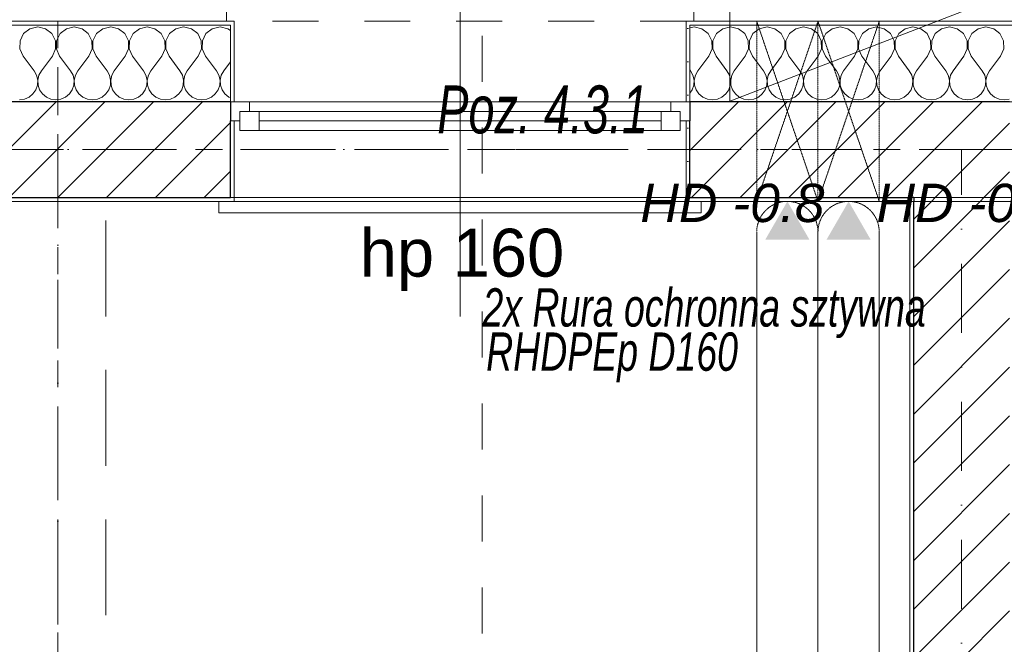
# Model space of a CAD drawing. Header units: millimetres. Extents: x -52968 to 399385, y -141133 to 110561.
# Tile 144 of 146: x 77905 to 80477, y -100333 to -98703. Entities that reach past the tile are written whole.
import ezdxf

# ---------------------------------------------------------------- set-up
doc = ezdxf.new("R2010")
doc.units = ezdxf.units.MM
for name, pattern in [('SIM-Wegliniec-21.07.2025-Parter$0$DASHED', [0.75, 0.5, -0.25]), ('SIM-Wegliniec-21.07.2025-Parter$0$Kropki i Kreski', [360, 180, -90, 0, -90]), ('SIM-Wegliniec-21.07.2025-Parter$0$Przerywana', [240, 120, -120]), ('SIM-Wegliniec-21.07.2025-Parter$0$Przerywana długa', [390, 250, -140]), ('SIM-Wegliniec-21.07.2025-Parter$0$Przerywana podwójnie', [295, 125, -50, 70, -50]), ('SIM-Wegliniec-21.07.2025-Parter$0$SIM-Wegliniec-11.03.2025-Parter$0$Przerywana podwójnie', [295, 125, -50, 70, -50])]:
    doc.linetypes.add(name, pattern=pattern)
doc.layers.add('_xref', color=250, linetype='Continuous')
for name, color, linetype, lineweight in [('SIM-Wegliniec-21.07.2025-Parter$0$A-Przekroje_Nr_pióra__5', 250, 'Continuous', 0), ('SIM-Wegliniec-21.07.2025-Parter$0$Nowe_--EL_przebicia_Nr_pióra__1', 250, 'Continuous', 0), ('SIM-Wegliniec-21.07.2025-Parter$0$Nowe_--EL_przebicia_Nr_pióra__60', 250, 'Continuous', 0), ('SIM-Wegliniec-21.07.2025-Parter$0$Nowe_A-Belki-Wieniec_Nr_pióra__69', 250, 'Continuous', 0), ('SIM-Wegliniec-21.07.2025-Parter$0$Nowe_A-Belki-Wieniec_Nr_pióra__90', 250, 'Continuous', 0), ('SIM-Wegliniec-21.07.2025-Parter$0$Nowe_A-Dach Wejście_Nr_pióra__89', 250, 'Continuous', 0), ('SIM-Wegliniec-21.07.2025-Parter$0$Nowe_A-Konstrukcja Opis_Nr_pióra__58', 250, 'Continuous', 0), ('SIM-Wegliniec-21.07.2025-Parter$0$Nowe_A-Osi_Nr_pióra__20', 250, 'Continuous', 0), ('SIM-Wegliniec-21.07.2025-Parter$0$Nowe_A-Posadzki_Nr_pióra__89', 250, 'Continuous', 0), ('SIM-Wegliniec-21.07.2025-Parter$0$Nowe_A-Płyta-Grunt_Nr_pióra__89', 250, 'Continuous', 0), ('SIM-Wegliniec-21.07.2025-Parter$0$Nowe_A-Strefy-Parter_Nr_pióra__94', 250, 'Continuous', 0), ('SIM-Wegliniec-21.07.2025-Parter$0$Nowe_A-Strop-Wejście_Nr_pióra__89', 250, 'Continuous', 0), ('SIM-Wegliniec-21.07.2025-Parter$0$Nowe_A-Ściany-Wewnętrzne', 250, 'Continuous', 0), ('SIM-Wegliniec-21.07.2025-Parter$0$Nowe_A-Ściany-Wewnętrzne_Nr_pióra__27', 250, 'Continuous', 0), ('SIM-Wegliniec-21.07.2025-Parter$0$Nowe_A-Ściany-Wewnętrzne_Nr_pióra__47', 250, 'Continuous', 0), ('SIM-Wegliniec-21.07.2025-Parter$0$Nowe_A-Ściany-Zewnętrzne', 250, 'Continuous', 0), ('SIM-Wegliniec-21.07.2025-Parter$0$Nowe_A-Ściany-Zewnętrzne_Nr_pióra__174', 250, 'Continuous', 0), ('SIM-Wegliniec-21.07.2025-Parter$0$Nowe_A-Ściany-Zewnętrzne_Nr_pióra__27', 250, 'Continuous', 0), ('SIM-Wegliniec-21.07.2025-Parter$0$Nowe_A-Ściany-Zewnętrzne_Nr_pióra__47', 250, 'Continuous', 0), ('SIM-Wegliniec-21.07.2025-Parter$0$Nowe_A-Ściany-Zewnętrzne_Nr_pióra__67', 250, 'Continuous', 0), ('SIM-Wegliniec-21.07.2025-Parter$0$Nowe_Okna Archicada_Nr_pióra__23', 250, 'Continuous', 0), ('SIM-Wegliniec-21.07.2025-Parter$0$Nowe_Okna Archicada_Nr_pióra__27', 250, 'Continuous', 0), ('SIM-Wegliniec-21.07.2025-Parter$0$Nowe_Okna Archicada_Nr_pióra__3', 250, 'Continuous', 0), ('SIM-Wegliniec-21.07.2025-Parter$0$Nowe_Okna Archicada_Nr_pióra__47', 250, 'Continuous', 0), ('SIM-Wegliniec-21.07.2025-Parter$0$Nowe_SIM-Wegliniec-11.03.2025-Parter$0$Nowe_A-Osi_Nr_pióra__20_Nr_pióra__1', 250, 'Continuous', 0), ('SIM-Wegliniec-21.07.2025-Parter$0$Nowe_Znaczniki okien Archicada_Nr_pióra__45', 250, 'Continuous', 0), ('SIM-Wegliniec-21.07.2025-Parter$0$Nowe_Znaczniki okien Archicada_Nr_pióra__7', 250, 'Continuous', 0)]:
    doc.layers.add(name, color=color, linetype=linetype, lineweight=lineweight)
doc.styles.add('SIM-Wegliniec-21.07.2025-Parter$0$STYL_AUTOMATYCZNY_1', font='arial.ttf')
doc.styles.add('SIM-Wegliniec-21.07.2025-Parter$0$STYL_AUTOMATYCZNY_3', font='arial.ttf')
doc.styles.add('SIM-Wegliniec-21.07.2025-Parter$0$STYL_AUTOMATYCZNY_6', font='arial.ttf', dxfattribs={"width": 0.7})
pattern_1 = [(45, (0, 0), (-63.63961, 63.63961), [])]
pattern_2 = [(0, (0, 0), (0, 86.60254), [0, -50]), (0, (25, 43.3), (0, 86.60254), [0, -50])]

# ---------------------------------------------------------------- blocks, each defined once
blk = doc.blocks.new('SIM-Wegliniec-21.07.2025-Parter')
at = {"layer": 'SIM-Wegliniec-21.07.2025-Parter$0$Nowe_--EL_przebicia_Nr_pióra__1', "linetype": 'Continuous', "lineweight": 13}
for points in [[(79852.4, -99277.4), (79910.1, -99177.6), (79967.7, -99277.4)], [(80127.7, -99277.4), (80070.1, -99177.6), (80012.4, -99277.4)]]:
    blk.add_hatch(color=256, dxfattribs=at).paths.add_polyline_path(points)
at = {"layer": 'SIM-Wegliniec-21.07.2025-Parter$0$Nowe_A-Ściany-Wewnętrzne', "linetype": 'Continuous', "lineweight": 0, "true_color": 0x000000}
h = blk.add_hatch(dxfattribs=at)
h.set_pattern_fill('Tynk', color=18, style=0, pattern_type=2)
h.set_pattern_definition(pattern_2)
h.paths.add_polyline_path([(80230.1, -99177.6), (80240.1, -99177.6), (80240.1, -99167.6), (80230.1, -99167.6)])
h = blk.add_hatch(dxfattribs=at)
h.set_pattern_fill('Tynk', color=18, style=0, pattern_type=2)
h.set_pattern_definition(pattern_2)
h.paths.add_polyline_path([(80240.1, -103447.6), (80240.1, -99177.6), (80230.1, -99177.6), (80230.1, -103447.6)])
at = {"layer": 'SIM-Wegliniec-21.07.2025-Parter$0$Nowe_A-Ściany-Wewnętrzne', "linetype": 'Continuous', "lineweight": 0}
h = blk.add_hatch(dxfattribs=at)
h.set_pattern_fill('Bloczki_ceramiczne', color=256, style=0, pattern_type=2)
h.set_pattern_definition(pattern_1)
h.paths.add_polyline_path([(80240.1, -99177.6), (80490.1, -99177.6), (80490.1, -99167.6), (80240.1, -99167.6)])
h = blk.add_hatch(dxfattribs=at)
h.set_pattern_fill('Bloczki_ceramiczne', color=256, style=0, pattern_type=2)
h.set_pattern_definition(pattern_1)
h.paths.add_polyline_path([(80490.1, -103457.6), (80490.1, -99177.6), (80240.1, -99177.6), (80240.1, -103457.6)])
at = {"layer": 'SIM-Wegliniec-21.07.2025-Parter$0$Nowe_A-Ściany-Zewnętrzne', "linetype": 'Continuous', "lineweight": 0, "true_color": 0x000000}
h = blk.add_hatch(dxfattribs=at)
h.set_pattern_fill('Tynk', color=18, style=0, pattern_type=2)
h.set_pattern_definition(pattern_2)
h.paths.add_polyline_path([(77405.1, -98707.6), (77405.1, -98717.6), (78455.4, -98717.6), (78455.4, -98707.6)])
h = blk.add_hatch(dxfattribs=at)
h.set_pattern_fill('Tynk', color=18, style=0, pattern_type=2)
h.set_pattern_definition(pattern_2)
h.paths.add_polyline_path([(78465.4, -98707.6), (78455.4, -98707.6), (78455.4, -98717.6), (78455.4, -98917.6), (78465.4, -98917.6)])
at = {"layer": 'SIM-Wegliniec-21.07.2025-Parter$0$Nowe_A-Ściany-Zewnętrzne', "linetype": 'Continuous', "lineweight": 0}
h = blk.add_hatch(dxfattribs=at)
h.set_pattern_fill('Tynk', color=256, style=0, pattern_type=2)
h.set_pattern_definition(pattern_2)
h.paths.add_polyline_path([(79655.4, -98707.6), (79645.4, -98707.6), (79645.4, -98917.6), (79655.4, -98917.6), (79655.4, -98717.6)])
at = {"layer": 'SIM-Wegliniec-21.07.2025-Parter$0$Nowe_A-Ściany-Zewnętrzne', "linetype": 'Continuous', "lineweight": 0, "true_color": 0x000000}
h = blk.add_hatch(dxfattribs=at)
h.set_pattern_fill('Tynk', color=18, style=0, pattern_type=2)
h.set_pattern_definition(pattern_2)
h.paths.add_polyline_path([(82025.1, -98707.6), (79655.4, -98707.6), (79655.4, -98717.6), (82025.1, -98717.6)])
at = {"layer": 'SIM-Wegliniec-21.07.2025-Parter$0$Nowe_A-Ściany-Zewnętrzne', "linetype": 'Continuous', "lineweight": 0}
h = blk.add_hatch(dxfattribs=at)
h.set_pattern_fill('Bloczki_ceramiczne', color=256, style=0, pattern_type=2)
h.set_pattern_definition(pattern_1)
h.paths.add_polyline_path([(77405.1, -98967.6), (77405.1, -99167.6), (78455.4, -99167.6), (78455.4, -98967.6), (78455.4, -98917.6), (77405.1, -98917.6)])
h = blk.add_hatch(dxfattribs=at)
h.set_pattern_fill('Bloczki_ceramiczne', color=256, style=0, pattern_type=2)
h.set_pattern_definition(pattern_1)
h.paths.add_polyline_path([(79655.4, -98917.6), (79655.4, -98967.6), (79655.4, -99167.6), (80240.1, -99167.6), (80240.1, -98917.6)])
h = blk.add_hatch(dxfattribs=at)
h.set_pattern_fill('Bloczki_ceramiczne', color=256, style=0, pattern_type=2)
h.set_pattern_definition(pattern_1)
h.paths.add_polyline_path([(80240.1, -99167.6), (80490.1, -99167.6), (80490.1, -98917.6), (80240.1, -98917.6)])
at = {"layer": 'SIM-Wegliniec-21.07.2025-Parter$0$Nowe_A-Ściany-Zewnętrzne', "linetype": 'Continuous', "lineweight": 0, "true_color": 0x000000}
h = blk.add_hatch(dxfattribs=at)
h.set_pattern_fill('Tynk', color=18, style=0, pattern_type=2)
h.set_pattern_definition(pattern_2)
h.paths.add_polyline_path([(78455.4, -99177.6), (78465.4, -99177.6), (78465.4, -98967.6), (78455.4, -98967.6), (78455.4, -99167.6)])
at = {"layer": 'SIM-Wegliniec-21.07.2025-Parter$0$Nowe_A-Ściany-Zewnętrzne', "linetype": 'Continuous', "lineweight": 0}
h = blk.add_hatch(dxfattribs=at)
h.set_pattern_fill('Tynk', color=256, style=0, pattern_type=2)
h.set_pattern_definition(pattern_2)
h.paths.add_polyline_path([(79645.4, -99177.6), (79655.4, -99177.6), (79655.4, -99167.6), (79655.4, -98967.6), (79645.4, -98967.6)])
at = {"layer": 'SIM-Wegliniec-21.07.2025-Parter$0$Nowe_A-Ściany-Zewnętrzne', "linetype": 'Continuous', "lineweight": 0, "true_color": 0x000000}
h = blk.add_hatch(dxfattribs=at)
h.set_pattern_fill('Tynk', color=18, style=0, pattern_type=2)
h.set_pattern_definition(pattern_2)
h.paths.add_polyline_path([(78455.4, -99167.6), (77405.1, -99167.6), (77405.1, -99177.6), (78455.4, -99177.6)])
h = blk.add_hatch(dxfattribs=at)
h.set_pattern_fill('Tynk', color=18, style=0, pattern_type=2)
h.set_pattern_definition(pattern_2)
h.paths.add_polyline_path([(80230.1, -99167.6), (79655.4, -99167.6), (79655.4, -99177.6), (80230.1, -99177.6)])
at = {"layer": 'SIM-Wegliniec-21.07.2025-Parter$0$A-Przekroje_Nr_pióra__5', "linetype": 'SIM-Wegliniec-21.07.2025-Parter$0$Przerywana', "lineweight": 13}
blk.add_line((79112.8, -97065.2), (79112.8, -119875.2), dxfattribs=at)
at = {"layer": 'SIM-Wegliniec-21.07.2025-Parter$0$Nowe_--EL_przebicia_Nr_pióra__60', "linetype": 'SIM-Wegliniec-21.07.2025-Parter$0$DASHED', "lineweight": 13}
for points in [[(79830.1, -98707.6), (79990.1, -99177.6)], [(79830.1, -99177.6), (79990.1, -98707.6)], [(79990.1, -98707.6), (80150.1, -99177.6)], [(79990.1, -99177.6), (80150.1, -98707.6)]]:
    blk.add_lwpolyline(points, dxfattribs=at)
for points in [[(79990.1, -98707.6), (79830.1, -98707.6), (79830.1, -99177.6), (79990.1, -99177.6)], [(80150.1, -98707.6), (79990.1, -98707.6), (79990.1, -99177.6), (80150.1, -99177.6)]]:
    blk.add_lwpolyline(points, close=True, dxfattribs=at)
at = {"layer": 'SIM-Wegliniec-21.07.2025-Parter$0$Nowe_--EL_przebicia_Nr_pióra__60', "linetype": 'Continuous', "lineweight": 13, "flags": 128}
for points in [[(79830.1, -99257.6), (79830.1, -100096.6), (79830.1, -105387.5)], [(79990.1, -99257.6), (79990.1, -100096.6), (79990.1, -105387.5)], [(79990.1, -99257.6), (79990.1, -100096.6), (79990.1, -105387.5)], [(80150.1, -99257.6), (80150.1, -100096.6), (80150.1, -105387.5)]]:
    blk.add_lwpolyline(points, dxfattribs=at)
at = {"layer": 'SIM-Wegliniec-21.07.2025-Parter$0$Nowe_--EL_przebicia_Nr_pióra__60', "linetype": 'SIM-Wegliniec-21.07.2025-Parter$0$DASHED', "lineweight": 13}
for centre in [(79910.1, -99257.6), (80070.1, -99257.6)]:
    blk.add_arc(centre, 80, 0, 180, dxfattribs=at)
at = {"layer": 'SIM-Wegliniec-21.07.2025-Parter$0$Nowe_A-Belki-Wieniec_Nr_pióra__69', "linetype": 'SIM-Wegliniec-21.07.2025-Parter$0$Kropki i Kreski', "lineweight": 13}
for p, q in [((90905.1, -99042.6), (65105.1, -99042.6)), ((78005.1, -102082.6), (78005.1, -99042.6)), ((80365.1, -107442.6), (80365.1, -99042.6))]:
    blk.add_line(p, q, dxfattribs=at)
at = {"layer": 'SIM-Wegliniec-21.07.2025-Parter$0$Nowe_A-Belki-Wieniec_Nr_pióra__90', "linetype": 'SIM-Wegliniec-21.07.2025-Parter$0$Przerywana długa', "lineweight": 13}
for p, q in [((91030.1, -98917.6), (64980.1, -98917.6)), ((80240.1, -99167.6), (78130.1, -99167.6)), ((78130.1, -102207.6), (78130.1, -99167.6)), ((80240.1, -107317.6), (80240.1, -99167.6))]:
    blk.add_line(p, q, dxfattribs=at)
at = {"layer": 'SIM-Wegliniec-21.07.2025-Parter$0$Nowe_A-Dach Wejście_Nr_pióra__89', "linetype": 'Continuous', "lineweight": 13, "flags": 128}
blk.add_lwpolyline([(84190.1, -98407.6), (83820.1, -98407.6), (83820.1, -98917.6), (79760.1, -98917.6), (79760.1, -97207.5), (84190.1, -97207.4)], close=True, dxfattribs=at)
at = {"layer": 'SIM-Wegliniec-21.07.2025-Parter$0$Nowe_A-Konstrukcja Opis_Nr_pióra__58', "linetype": 'Continuous', "lineweight": 13}
blk.add_lwpolyline([(79755.5, -98917.6), (84190.1, -97207.4)], dxfattribs=at)
at = {"layer": 'SIM-Wegliniec-21.07.2025-Parter$0$Nowe_A-Osi_Nr_pióra__20', "linetype": 'SIM-Wegliniec-21.07.2025-Parter$0$Przerywana podwójnie', "lineweight": 13}
for p, q in [((78005.1, -95582.5), (78005.1, -117792.3)), ((63144.7, -99042.6), (90961.9, -99042.6))]:
    blk.add_line(p, q, dxfattribs=at)
at = {"layer": 'SIM-Wegliniec-21.07.2025-Parter$0$Nowe_A-Posadzki_Nr_pióra__89', "linetype": 'Continuous', "lineweight": 13, "flags": 128}
blk.add_lwpolyline([(72130.1, -107317.6), (83880.1, -107317.6), (83880.1, -99177.6), (72130.1, -99177.6)], close=True, dxfattribs=at)
at = {"layer": 'SIM-Wegliniec-21.07.2025-Parter$0$Nowe_A-Płyta-Grunt_Nr_pióra__89', "linetype": 'Continuous', "lineweight": 13, "flags": 128}
blk.add_lwpolyline([(65230.1, -116917.6), (90780.1, -116917.6), (90780.1, -99167.6), (65230.1, -99167.6)], close=True, dxfattribs=at)
at = {"layer": 'SIM-Wegliniec-21.07.2025-Parter$0$Nowe_A-Strefy-Parter_Nr_pióra__94', "linetype": 'Continuous', "lineweight": 13, "flags": 128}
blk.add_lwpolyline([(75390.1, -99177.6), (75390.1, -101947.6), (78140.1, -101947.6), (78140.1, -103447.6), (80230.1, -103447.6), (80230.1, -99177.6)], close=True, dxfattribs=at)
at = {"layer": 'SIM-Wegliniec-21.07.2025-Parter$0$Nowe_A-Strop-Wejście_Nr_pióra__89', "linetype": 'Continuous', "lineweight": 13, "flags": 128}
blk.add_lwpolyline([(71820.1, -97207.6), (71820.1, -98407.6), (72130.1, -98407.6), (72130.1, -98917.6), (74230.1, -98917.6), (81725.5, -98917.6), (83880.1, -98917.4), (83880.1, -98407.6), (84190.1, -98407.6), (84190.1, -97287.1), (83477.1, -97287.4), (74230.1, -97287.6), (74230.1, -95807.6), (72530.1, -95807.6), (72530.1, -97207.6)], close=True, dxfattribs=at)
at = {"layer": 'SIM-Wegliniec-21.07.2025-Parter$0$Nowe_A-Ściany-Wewnętrzne_Nr_pióra__27', "linetype": 'Continuous', "lineweight": 25}
blk.add_line((80240.1, -103447.6), (80240.1, -99177.6), dxfattribs=at)
at = {"layer": 'SIM-Wegliniec-21.07.2025-Parter$0$Nowe_A-Ściany-Wewnętrzne_Nr_pióra__47', "linetype": 'Continuous', "lineweight": 15, "flags": 128}
blk.add_lwpolyline([(80230.1, -99177.6), (80230.1, -103447.6)], dxfattribs=at)
at = {"layer": 'SIM-Wegliniec-21.07.2025-Parter$0$Nowe_A-Ściany-Zewnętrzne_Nr_pióra__174', "linetype": 'Continuous', "lineweight": 5}
for p, q in [((77915.5, -98739.8), (77906.2, -98758.6)), ((77932, -98727), (77915.5, -98739.8)), ((77952.4, -98722.4), (77932, -98727)), ((77972.8, -98727), (77952.4, -98722.4)), ((77989.3, -98739.8), (77972.8, -98727)), ((77998.6, -98758.6), (77989.3, -98739.8)), ((78010.7, -98739.8), (78001.4, -98758.6)), ((78027.2, -98727), (78010.7, -98739.8)), ((78047.6, -98722.4), (78027.2, -98727)), ((78068, -98727), (78047.6, -98722.4)), ((78084.5, -98739.8), (78068, -98727)), ((78093.8, -98758.6), (78084.5, -98739.8)), ((78106, -98739.8), (78096.6, -98758.6)), ((78122.5, -98727), (78106, -98739.8)), ((78142.9, -98722.4), (78122.5, -98727)), ((78163.3, -98727), (78142.9, -98722.4)), ((78179.7, -98739.8), (78163.3, -98727)), ((78189.1, -98758.6), (78179.7, -98739.8)), ((78201.2, -98739.8), (78191.9, -98758.6)), ((78217.7, -98727), (78201.2, -98739.8)), ((78238.1, -98722.4), (78217.7, -98727)), ((78258.5, -98727), (78238.1, -98722.4)), ((78275, -98739.8), (78258.5, -98727)), ((78284.3, -98758.6), (78275, -98739.8)), ((78296.5, -98739.8), (78287.1, -98758.6)), ((78312.9, -98727), (78296.5, -98739.8)), ((78333.3, -98722.4), (78312.9, -98727)), ((78353.7, -98727), (78333.3, -98722.4)), ((78370.2, -98739.8), (78353.7, -98727)), ((78379.6, -98758.6), (78370.2, -98739.8)), ((78391.7, -98739.8), (78382.3, -98758.6)), ((78408.2, -98727), (78391.7, -98739.8)), ((78428.6, -98722.4), (78408.2, -98727)), ((78449, -98727), (78428.6, -98722.4)), ((78455.4, -98732), (78449, -98727)), ((79666.7, -98722.4), (79655.4, -98724.9)), ((79687.1, -98727), (79666.7, -98722.4)), ((79703.5, -98739.8), (79687.1, -98727)), ((79712.9, -98758.6), (79703.5, -98739.8)), ((79725, -98739.8), (79715.7, -98758.6)), ((79741.5, -98727), (79725, -98739.8)), ((79761.9, -98722.4), (79741.5, -98727)), ((79782.3, -98727), (79761.9, -98722.4)), ((79798.8, -98739.8), (79782.3, -98727)), ((79808.1, -98758.6), (79798.8, -98739.8)), ((79820.3, -98739.8), (79810.9, -98758.6)), ((79836.7, -98727), (79820.3, -98739.8)), ((79857.1, -98722.4), (79836.7, -98727)), ((79877.5, -98727), (79857.1, -98722.4)), ((79894, -98739.8), (79877.5, -98727)), ((79903.4, -98758.6), (79894, -98739.8)), ((79915.5, -98739.8), (79906.2, -98758.6)), ((79932, -98727), (79915.5, -98739.8)), ((79952.4, -98722.4), (79932, -98727)), ((79972.8, -98727), (79952.4, -98722.4)), ((79989.3, -98739.8), (79972.8, -98727)), ((79998.6, -98758.6), (79989.3, -98739.8)), ((80010.7, -98739.8), (80001.4, -98758.6)), ((80027.2, -98727), (80010.7, -98739.8)), ((80047.6, -98722.4), (80027.2, -98727)), ((80068, -98727), (80047.6, -98722.4)), ((80084.5, -98739.8), (80068, -98727)), ((80093.8, -98758.6), (80084.5, -98739.8)), ((80106, -98739.8), (80096.6, -98758.6)), ((80122.5, -98727), (80106, -98739.8)), ((80142.9, -98722.4), (80122.5, -98727)), ((80163.3, -98727), (80142.9, -98722.4)), ((80179.7, -98739.8), (80163.3, -98727)), ((80189.1, -98758.6), (80179.7, -98739.8)), ((80201.2, -98739.8), (80191.9, -98758.6)), ((80217.7, -98727), (80201.2, -98739.8)), ((80238.1, -98722.4), (80217.7, -98727)), ((80258.5, -98727), (80238.1, -98722.4)), ((80275, -98739.8), (80258.5, -98727)), ((80284.3, -98758.6), (80275, -98739.8)), ((80296.5, -98739.8), (80287.1, -98758.6)), ((80312.9, -98727), (80296.5, -98739.8)), ((80333.3, -98722.4), (80312.9, -98727)), ((80353.7, -98727), (80333.3, -98722.4)), ((80370.2, -98739.8), (80353.7, -98727)), ((80379.6, -98758.6), (80370.2, -98739.8)), ((80391.7, -98739.8), (80382.3, -98758.6)), ((80408.2, -98727), (80391.7, -98739.8)), ((80428.6, -98722.4), (80408.2, -98727)), ((80449, -98727), (80428.6, -98722.4)), ((80465.4, -98739.8), (80449, -98727)), ((80474.8, -98758.6), (80465.4, -98739.8)), ((77906.2, -98758.6), (77905.7, -98779.5)), ((77999, -98779.5), (77998.6, -98758.6)), ((78001.4, -98758.6), (78001, -98779.5)), ((78094.3, -98779.5), (78093.8, -98758.6)), ((78096.6, -98758.6), (78096.2, -98779.5)), ((78189.5, -98779.5), (78189.1, -98758.6)), ((78191.9, -98758.6), (78191.4, -98779.5)), ((78284.8, -98779.5), (78284.3, -98758.6)), ((78287.1, -98758.6), (78286.7, -98779.5)), ((78380, -98779.5), (78379.6, -98758.6)), ((78382.3, -98758.6), (78381.9, -98779.5)), ((79713.3, -98779.5), (79712.9, -98758.6)), ((79715.7, -98758.6), (79715.2, -98779.5)), ((79808.6, -98779.5), (79808.1, -98758.6)), ((79810.9, -98758.6), (79810.5, -98779.5)), ((79903.8, -98779.5), (79903.4, -98758.6)), ((79906.2, -98758.6), (79905.7, -98779.5)), ((79999, -98779.5), (79998.6, -98758.6)), ((80001.4, -98758.6), (80001, -98779.5)), ((80094.3, -98779.5), (80093.8, -98758.6)), ((80096.6, -98758.6), (80096.2, -98779.5)), ((80189.5, -98779.5), (80189.1, -98758.6)), ((80191.9, -98758.6), (80191.4, -98779.5)), ((80284.8, -98779.5), (80284.3, -98758.6)), ((80287.1, -98758.6), (80286.7, -98779.5)), ((80380, -98779.5), (80379.6, -98758.6)), ((80382.3, -98758.6), (80381.9, -98779.5)), ((80475.2, -98779.5), (80474.8, -98758.6)), ((77905.7, -98779.5), (77914.3, -98798.5)), ((77990.5, -98798.5), (77999, -98779.5)), ((78001, -98779.5), (78009.5, -98798.5)), ((78085.7, -98798.5), (78094.3, -98779.5)), ((78096.2, -98779.5), (78104.8, -98798.5)), ((78181, -98798.5), (78189.5, -98779.5)), ((78191.4, -98779.5), (78200, -98798.5)), ((78276.2, -98798.5), (78284.8, -98779.5)), ((78286.7, -98779.5), (78295.2, -98798.5)), ((78371.4, -98798.5), (78380, -98779.5)), ((78381.9, -98779.5), (78390.5, -98798.5)), ((79704.8, -98798.5), (79713.3, -98779.5)), ((79715.2, -98779.5), (79723.8, -98798.5)), ((79800, -98798.5), (79808.6, -98779.5)), ((79810.5, -98779.5), (79819, -98798.5)), ((79895.2, -98798.5), (79903.8, -98779.5)), ((79905.7, -98779.5), (79914.3, -98798.5)), ((79990.5, -98798.5), (79999, -98779.5)), ((80001, -98779.5), (80009.5, -98798.5)), ((80085.7, -98798.5), (80094.3, -98779.5)), ((80096.2, -98779.5), (80104.8, -98798.5)), ((80181, -98798.5), (80189.5, -98779.5)), ((80191.4, -98779.5), (80200, -98798.5)), ((80276.2, -98798.5), (80284.8, -98779.5)), ((80286.7, -98779.5), (80295.2, -98798.5)), ((80371.4, -98798.5), (80380, -98779.5)), ((80381.9, -98779.5), (80390.5, -98798.5)), ((80466.7, -98798.5), (80475.2, -98779.5)), ((77914.3, -98798.5), (77942.9, -98836.6)), ((77990.5, -98798.5), (77961.9, -98836.6)), ((78009.5, -98798.5), (78038.1, -98836.6)), ((78085.7, -98798.5), (78057.1, -98836.6)), ((78104.8, -98798.5), (78133.3, -98836.6)), ((78181, -98798.5), (78152.4, -98836.6)), ((78200, -98798.5), (78228.6, -98836.6)), ((78276.2, -98798.5), (78247.6, -98836.6)), ((78295.2, -98798.5), (78323.8, -98836.6)), ((78371.4, -98798.5), (78342.9, -98836.6)), ((78390.5, -98798.5), (78419, -98836.6)), ((78455.4, -98813.5), (78438.1, -98836.6)), ((79704.8, -98798.5), (79676.2, -98836.6)), ((79723.8, -98798.5), (79752.4, -98836.6)), ((79800, -98798.5), (79771.4, -98836.6)), ((79819, -98798.5), (79847.6, -98836.6)), ((79895.2, -98798.5), (79866.7, -98836.6)), ((79914.3, -98798.5), (79942.9, -98836.6)), ((79990.5, -98798.5), (79961.9, -98836.6)), ((80009.5, -98798.5), (80038.1, -98836.6)), ((80085.7, -98798.5), (80057.1, -98836.6)), ((80104.8, -98798.5), (80133.3, -98836.6)), ((80181, -98798.5), (80152.4, -98836.6)), ((80200, -98798.5), (80228.6, -98836.6)), ((80276.2, -98798.5), (80247.6, -98836.6)), ((80295.2, -98798.5), (80323.8, -98836.6)), ((80371.4, -98798.5), (80342.9, -98836.6)), ((80390.5, -98798.5), (80419, -98836.6)), ((80466.7, -98798.5), (80438.1, -98836.6)), ((77949.2, -98848.1), (77942.9, -98836.6)), ((77961.9, -98836.6), (77955.5, -98848.1)), ((78044.5, -98848.1), (78038.1, -98836.6)), ((78057.1, -98836.6), (78050.8, -98848.1)), ((78139.7, -98848.1), (78133.3, -98836.6)), ((78152.4, -98836.6), (78146, -98848.1)), ((78234.9, -98848.1), (78228.6, -98836.6)), ((78247.6, -98836.6), (78241.3, -98848.1)), ((78330.2, -98848.1), (78323.8, -98836.6)), ((78342.9, -98836.6), (78336.5, -98848.1)), ((78425.4, -98848.1), (78419, -98836.6)), ((78438.1, -98836.6), (78431.7, -98848.1)), ((79655.4, -98834.4), (79657.1, -98836.6)), ((79663.5, -98848.1), (79657.1, -98836.6)), ((79676.2, -98836.6), (79669.8, -98848.1)), ((79758.7, -98848.1), (79752.4, -98836.6)), ((79771.4, -98836.6), (79765.1, -98848.1)), ((79854, -98848.1), (79847.6, -98836.6)), ((79866.7, -98836.6), (79860.3, -98848.1)), ((79949.2, -98848.1), (79942.9, -98836.6)), ((79961.9, -98836.6), (79955.5, -98848.1)), ((80044.5, -98848.1), (80038.1, -98836.6)), ((80057.1, -98836.6), (80050.8, -98848.1)), ((80139.7, -98848.1), (80133.3, -98836.6)), ((80152.4, -98836.6), (80146, -98848.1)), ((80234.9, -98848.1), (80228.6, -98836.6)), ((80247.6, -98836.6), (80241.3, -98848.1)), ((80330.2, -98848.1), (80323.8, -98836.6)), ((80342.9, -98836.6), (80336.5, -98848.1)), ((80425.4, -98848.1), (80419, -98836.6)), ((80438.1, -98836.6), (80431.7, -98848.1)), ((77952.2, -98860.9), (77949.2, -98848.1)), ((77951.6, -98874.1), (77952.2, -98860.9)), ((77955.5, -98848.1), (77952.6, -98860.9)), ((77952.6, -98860.9), (77953.2, -98874.1)), ((78047.4, -98860.9), (78044.5, -98848.1)), ((78046.8, -98874.1), (78047.4, -98860.9)), ((78050.8, -98848.1), (78047.8, -98860.9)), ((78047.8, -98860.9), (78048.4, -98874.1)), ((78142.7, -98860.9), (78139.7, -98848.1)), ((78142, -98874.1), (78142.7, -98860.9)), ((78146, -98848.1), (78143, -98860.9)), ((78143, -98860.9), (78143.7, -98874.1)), ((78237.9, -98860.9), (78234.9, -98848.1)), ((78237.3, -98874.1), (78237.9, -98860.9)), ((78241.3, -98848.1), (78238.3, -98860.9)), ((78238.3, -98860.9), (78238.9, -98874.1)), ((78333.1, -98860.9), (78330.2, -98848.1)), ((78332.5, -98874.1), (78333.1, -98860.9)), ((78336.5, -98848.1), (78333.5, -98860.9)), ((78333.5, -98860.9), (78334.2, -98874.1)), ((78428.4, -98860.9), (78425.4, -98848.1)), ((78427.7, -98874.1), (78428.4, -98860.9)), ((78431.7, -98848.1), (78428.8, -98860.9)), ((78428.8, -98860.9), (78429.4, -98874.1)), ((79666.5, -98860.9), (79663.5, -98848.1)), ((79665.8, -98874.1), (79666.5, -98860.9)), ((79669.8, -98848.1), (79666.9, -98860.9)), ((79666.9, -98860.9), (79667.5, -98874.1)), ((79761.7, -98860.9), (79758.7, -98848.1)), ((79761.1, -98874.1), (79761.7, -98860.9)), ((79765.1, -98848.1), (79762.1, -98860.9)), ((79762.1, -98860.9), (79762.7, -98874.1)), ((79857, -98860.9), (79854, -98848.1)), ((79856.3, -98874.1), (79857, -98860.9)), ((79860.3, -98848.1), (79857.3, -98860.9)), ((79857.3, -98860.9), (79858, -98874.1)), ((79952.2, -98860.9), (79949.2, -98848.1)), ((79951.6, -98874.1), (79952.2, -98860.9)), ((79955.5, -98848.1), (79952.6, -98860.9)), ((79952.6, -98860.9), (79953.2, -98874.1)), ((80047.4, -98860.9), (80044.5, -98848.1)), ((80046.8, -98874.1), (80047.4, -98860.9)), ((80050.8, -98848.1), (80047.8, -98860.9)), ((80047.8, -98860.9), (80048.4, -98874.1)), ((80142.7, -98860.9), (80139.7, -98848.1)), ((80142, -98874.1), (80142.7, -98860.9)), ((80146, -98848.1), (80143, -98860.9)), ((80143, -98860.9), (80143.7, -98874.1)), ((80237.9, -98860.9), (80234.9, -98848.1)), ((80237.3, -98874.1), (80237.9, -98860.9)), ((80241.3, -98848.1), (80238.3, -98860.9)), ((80238.3, -98860.9), (80238.9, -98874.1)), ((80333.1, -98860.9), (80330.2, -98848.1)), ((80332.5, -98874.1), (80333.1, -98860.9)), ((80336.5, -98848.1), (80333.5, -98860.9)), ((80333.5, -98860.9), (80334.2, -98874.1)), ((80428.4, -98860.9), (80425.4, -98848.1)), ((80427.7, -98874.1), (80428.4, -98860.9)), ((80431.7, -98848.1), (80428.8, -98860.9)), ((80428.8, -98860.9), (80429.4, -98874.1)), ((77939.9, -98897.3), (77947.4, -98886.5)), ((77947.4, -98886.5), (77951.6, -98874.1)), ((77953.2, -98874.1), (77957.4, -98886.5)), ((77957.4, -98886.5), (77964.8, -98897.3)), ((78035.2, -98897.3), (78042.6, -98886.5)), ((78042.6, -98886.5), (78046.8, -98874.1)), ((78048.4, -98874.1), (78052.6, -98886.5)), ((78052.6, -98886.5), (78060.1, -98897.3)), ((78130.4, -98897.3), (78137.8, -98886.5)), ((78137.8, -98886.5), (78142, -98874.1)), ((78143.7, -98874.1), (78147.9, -98886.5)), ((78147.9, -98886.5), (78155.3, -98897.3)), ((78225.6, -98897.3), (78233.1, -98886.5)), ((78233.1, -98886.5), (78237.3, -98874.1)), ((78238.9, -98874.1), (78243.1, -98886.5)), ((78243.1, -98886.5), (78250.6, -98897.3)), ((78320.9, -98897.3), (78328.3, -98886.5)), ((78328.3, -98886.5), (78332.5, -98874.1)), ((78334.2, -98874.1), (78338.4, -98886.5)), ((78338.4, -98886.5), (78345.8, -98897.3)), ((78416.1, -98897.3), (78423.5, -98886.5)), ((78423.5, -98886.5), (78427.7, -98874.1)), ((78429.4, -98874.1), (78433.6, -98886.5)), ((78433.6, -98886.5), (78441, -98897.3)), ((79655.4, -98895.5), (79661.6, -98886.5)), ((79661.6, -98886.5), (79665.8, -98874.1)), ((79667.5, -98874.1), (79671.7, -98886.5)), ((79671.7, -98886.5), (79679.1, -98897.3)), ((79749.4, -98897.3), (79756.9, -98886.5)), ((79756.9, -98886.5), (79761.1, -98874.1)), ((79762.7, -98874.1), (79766.9, -98886.5)), ((79766.9, -98886.5), (79774.4, -98897.3)), ((79844.7, -98897.3), (79852.1, -98886.5)), ((79852.1, -98886.5), (79856.3, -98874.1)), ((79858, -98874.1), (79862.2, -98886.5)), ((79862.2, -98886.5), (79869.6, -98897.3)), ((79939.9, -98897.3), (79947.4, -98886.5)), ((79947.4, -98886.5), (79951.6, -98874.1)), ((79953.2, -98874.1), (79957.4, -98886.5)), ((79957.4, -98886.5), (79964.8, -98897.3)), ((80035.2, -98897.3), (80042.6, -98886.5)), ((80042.6, -98886.5), (80046.8, -98874.1)), ((80048.4, -98874.1), (80052.6, -98886.5)), ((80052.6, -98886.5), (80060.1, -98897.3)), ((80130.4, -98897.3), (80137.8, -98886.5)), ((80137.8, -98886.5), (80142, -98874.1)), ((80143.7, -98874.1), (80147.9, -98886.5)), ((80147.9, -98886.5), (80155.3, -98897.3)), ((80225.6, -98897.3), (80233.1, -98886.5)), ((80233.1, -98886.5), (80237.3, -98874.1)), ((80238.9, -98874.1), (80243.1, -98886.5)), ((80243.1, -98886.5), (80250.6, -98897.3)), ((80320.9, -98897.3), (80328.3, -98886.5)), ((80328.3, -98886.5), (80332.5, -98874.1)), ((80334.2, -98874.1), (80338.4, -98886.5)), ((80338.4, -98886.5), (80345.8, -98897.3)), ((80416.1, -98897.3), (80423.5, -98886.5)), ((80423.5, -98886.5), (80427.7, -98874.1)), ((80429.4, -98874.1), (80433.6, -98886.5)), ((80433.6, -98886.5), (80441, -98897.3)), ((77904.8, -98912.8), (77917.8, -98911)), ((77917.8, -98911), (77929.8, -98905.7)), ((77929.8, -98905.7), (77939.9, -98897.3)), ((77964.8, -98897.3), (77975, -98905.7)), ((77975, -98905.7), (77987, -98911)), ((77987, -98911), (78000, -98912.8)), ((78000, -98912.8), (78013, -98911)), ((78013, -98911), (78025, -98905.7)), ((78025, -98905.7), (78035.2, -98897.3)), ((78060.1, -98897.3), (78070.2, -98905.7)), ((78070.2, -98905.7), (78082.2, -98911)), ((78082.2, -98911), (78095.2, -98912.8)), ((78095.2, -98912.8), (78108.3, -98911)), ((78108.3, -98911), (78120.3, -98905.7)), ((78120.3, -98905.7), (78130.4, -98897.3)), ((78155.3, -98897.3), (78165.4, -98905.7)), ((78165.4, -98905.7), (78177.5, -98911)), ((78177.5, -98911), (78190.5, -98912.8)), ((78190.5, -98912.8), (78203.5, -98911)), ((78203.5, -98911), (78215.5, -98905.7)), ((78215.5, -98905.7), (78225.6, -98897.3)), ((78250.6, -98897.3), (78260.7, -98905.7)), ((78260.7, -98905.7), (78272.7, -98911)), ((78272.7, -98911), (78285.7, -98912.8)), ((78285.7, -98912.8), (78298.7, -98911)), ((78298.7, -98911), (78310.7, -98905.7)), ((78310.7, -98905.7), (78320.9, -98897.3)), ((78345.8, -98897.3), (78355.9, -98905.7)), ((78355.9, -98905.7), (78367.9, -98911)), ((78367.9, -98911), (78381, -98912.8)), ((78381, -98912.8), (78394, -98911)), ((78394, -98911), (78406, -98905.7)), ((78406, -98905.7), (78416.1, -98897.3)), ((78441, -98897.3), (78451.2, -98905.7)), ((78451.2, -98905.7), (78455.4, -98907.6)), ((79679.1, -98897.3), (79689.3, -98905.7)), ((79689.3, -98905.7), (79701.3, -98911)), ((79701.3, -98911), (79714.3, -98912.8)), ((79714.3, -98912.8), (79727.3, -98911)), ((79727.3, -98911), (79739.3, -98905.7)), ((79739.3, -98905.7), (79749.4, -98897.3)), ((79774.4, -98897.3), (79784.5, -98905.7)), ((79784.5, -98905.7), (79796.5, -98911)), ((79796.5, -98911), (79809.5, -98912.8)), ((79809.5, -98912.8), (79822.5, -98911)), ((79822.5, -98911), (79834.6, -98905.7)), ((79834.6, -98905.7), (79844.7, -98897.3)), ((79869.6, -98897.3), (79879.7, -98905.7)), ((79879.7, -98905.7), (79891.7, -98911)), ((79891.7, -98911), (79904.8, -98912.8)), ((79904.8, -98912.8), (79917.8, -98911)), ((79917.8, -98911), (79929.8, -98905.7)), ((79929.8, -98905.7), (79939.9, -98897.3)), ((79964.8, -98897.3), (79975, -98905.7)), ((79975, -98905.7), (79987, -98911)), ((79987, -98911), (80000, -98912.8)), ((80000, -98912.8), (80013, -98911)), ((80013, -98911), (80025, -98905.7)), ((80025, -98905.7), (80035.2, -98897.3)), ((80060.1, -98897.3), (80070.2, -98905.7)), ((80070.2, -98905.7), (80082.2, -98911)), ((80082.2, -98911), (80095.2, -98912.8)), ((80095.2, -98912.8), (80108.3, -98911)), ((80108.3, -98911), (80120.3, -98905.7)), ((80120.3, -98905.7), (80130.4, -98897.3)), ((80155.3, -98897.3), (80165.4, -98905.7)), ((80165.4, -98905.7), (80177.5, -98911)), ((80177.5, -98911), (80190.5, -98912.8)), ((80190.5, -98912.8), (80203.5, -98911)), ((80203.5, -98911), (80215.5, -98905.7)), ((80215.5, -98905.7), (80225.6, -98897.3)), ((80250.6, -98897.3), (80260.7, -98905.7)), ((80260.7, -98905.7), (80272.7, -98911)), ((80272.7, -98911), (80285.7, -98912.8)), ((80285.7, -98912.8), (80298.7, -98911)), ((80298.7, -98911), (80310.7, -98905.7)), ((80310.7, -98905.7), (80320.9, -98897.3)), ((80345.8, -98897.3), (80355.9, -98905.7)), ((80355.9, -98905.7), (80367.9, -98911)), ((80367.9, -98911), (80381, -98912.8)), ((80381, -98912.8), (80394, -98911)), ((80394, -98911), (80406, -98905.7)), ((80406, -98905.7), (80416.1, -98897.3)), ((80441, -98897.3), (80451.2, -98905.7)), ((80451.2, -98905.7), (80463.2, -98911)), ((80463.2, -98911), (80476.2, -98912.8)), ((80476.2, -98912.8), (80489.2, -98911))]:
    blk.add_line(p, q, dxfattribs=at)
at = {"layer": 'SIM-Wegliniec-21.07.2025-Parter$0$Nowe_A-Ściany-Zewnętrzne_Nr_pióra__27', "linetype": 'Continuous', "lineweight": 25}
for p, q in [((78455.4, -98917.6), (77405.1, -98917.6)), ((78455.4, -98917.6), (78455.4, -98967.6)), ((80240.1, -98917.6), (79655.4, -98917.6)), ((79655.4, -98917.6), (79655.4, -98967.6)), ((80490.1, -98917.6), (80240.1, -98917.6)), ((78455.4, -99167.6), (78455.4, -98967.6)), ((79655.4, -99167.6), (79655.4, -98967.6)), ((77405.1, -99167.6), (78455.4, -99167.6)), ((79655.4, -99167.6), (80230.1, -99167.6)), ((80240.1, -99167.6), (80230.1, -99167.6)), ((80240.1, -99167.6), (80230.1, -99167.6)), ((80240.1, -99167.6), (80240.1, -99177.6))]:
    blk.add_line(p, q, dxfattribs=at)
at = {"layer": 'SIM-Wegliniec-21.07.2025-Parter$0$Nowe_A-Ściany-Zewnętrzne_Nr_pióra__47', "linetype": 'Continuous', "lineweight": 15}
for p, q in [((78455.4, -98707.6), (78445.4, -98707.6)), ((78455.4, -98707.6), (78465.4, -98707.6)), ((78465.4, -98917.6), (78465.4, -98707.6)), ((79645.4, -98917.6), (79645.4, -98707.6)), ((79655.4, -98707.6), (79645.4, -98707.6)), ((79655.4, -98707.6), (79665.4, -98707.6)), ((78455.4, -98917.6), (78465.4, -98917.6)), ((79655.4, -98917.6), (79645.4, -98917.6)), ((78455.4, -98967.6), (78465.4, -98967.6)), ((78465.4, -98967.6), (78465.4, -99177.6)), ((79645.4, -98967.6), (79645.4, -99177.6)), ((79655.4, -98967.6), (79645.4, -98967.6)), ((78455.4, -99177.6), (78425.4, -99177.6)), ((78455.4, -99177.6), (78465.4, -99177.6)), ((79655.4, -99177.6), (79645.4, -99177.6)), ((79655.4, -99177.6), (79685.4, -99177.6)), ((80230.1, -99167.6), (80230.1, -99177.6)), ((80230.1, -99167.6), (80230.1, -99177.6))]:
    blk.add_line(p, q, dxfattribs=at)
at = {"layer": 'SIM-Wegliniec-21.07.2025-Parter$0$Nowe_A-Ściany-Zewnętrzne_Nr_pióra__47', "linetype": 'Continuous', "lineweight": 15, "flags": 128}
for points in [[(78455.4, -98707.6), (77405.1, -98707.6)], [(82025.1, -98707.6), (79655.4, -98707.6)], [(77405.1, -99177.6), (78455.4, -99177.6)], [(79655.4, -99177.6), (80230.1, -99177.6)]]:
    blk.add_lwpolyline(points, dxfattribs=at)
at = {"layer": 'SIM-Wegliniec-21.07.2025-Parter$0$Nowe_A-Ściany-Zewnętrzne_Nr_pióra__67', "linetype": 'Continuous', "lineweight": 13}
for p, q in [((78455.4, -98717.6), (77405.1, -98717.6)), ((78455.4, -98717.6), (78455.4, -98917.6)), ((82025.1, -98717.6), (79655.4, -98717.6)), ((79655.4, -98717.6), (79655.4, -98917.6))]:
    blk.add_line(p, q, dxfattribs=at)
at = {"layer": 'SIM-Wegliniec-21.07.2025-Parter$0$Nowe_Okna Archicada_Nr_pióra__23', "linetype": 'Continuous', "lineweight": 15}
for p, q in [((78455.4, -98917.6), (78505.4, -98917.6)), ((78505.4, -98917.6), (78505.4, -98942.6)), ((79605.4, -98942.6), (79605.4, -98917.6)), ((79605.4, -98917.6), (79655.4, -98917.6)), ((78505.4, -98942.6), (78480.4, -98942.6)), ((78480.4, -98942.6), (78480.4, -98967.6)), ((78480.4, -98942.6), (78530.4, -98942.6)), ((78480.4, -98992.6), (78480.4, -98942.6)), ((78530.4, -98942.6), (78530.4, -98992.6)), ((78530.4, -98942.6), (79580.4, -98942.6)), ((79580.4, -98992.6), (79580.4, -98942.6)), ((79580.4, -98942.6), (79630.4, -98942.6)), ((79630.4, -98942.6), (79605.4, -98942.6)), ((79630.4, -98967.6), (79630.4, -98942.6)), ((79630.4, -98942.6), (79630.4, -98992.6)), ((78480.4, -98967.6), (78455.4, -98967.6)), ((79580.4, -98967.6), (78530.4, -98967.6)), ((79655.4, -98967.6), (79630.4, -98967.6)), ((78530.4, -98992.6), (78480.4, -98992.6)), ((79580.4, -98992.6), (78530.4, -98992.6)), ((79630.4, -98992.6), (79580.4, -98992.6))]:
    blk.add_line(p, q, dxfattribs=at)
at = {"layer": 'SIM-Wegliniec-21.07.2025-Parter$0$Nowe_Okna Archicada_Nr_pióra__27', "linetype": 'Continuous', "lineweight": 25}
for p, q in [((78455.4, -98917.6), (78455.4, -98967.6)), ((78455.4, -98917.6), (78455.4, -98967.6)), ((79655.4, -98917.6), (79655.4, -98967.6)), ((79655.4, -98917.6), (79655.4, -98967.6))]:
    blk.add_line(p, q, dxfattribs=at)
at = {"layer": 'SIM-Wegliniec-21.07.2025-Parter$0$Nowe_Okna Archicada_Nr_pióra__3', "linetype": 'Continuous', "lineweight": 13}
for p, q in [((78445.4, -98677.6), (78445.4, -98707.6)), ((79665.4, -98707.6), (79665.4, -98677.6)), ((78505.4, -98917.6), (79605.4, -98917.6)), ((79580.4, -98992.6), (78530.4, -98992.6)), ((78425.4, -99207.6), (78425.4, -99177.6)), ((79685.4, -99177.6), (79685.4, -99207.6)), ((79685.4, -99207.6), (78425.4, -99207.6))]:
    blk.add_line(p, q, dxfattribs=at)
at = {"layer": 'SIM-Wegliniec-21.07.2025-Parter$0$Nowe_Okna Archicada_Nr_pióra__3', "linetype": 'SIM-Wegliniec-21.07.2025-Parter$0$Przerywana', "lineweight": 13}
for p, q in [((79645.4, -98707.6), (78465.4, -98707.6)), ((79645.4, -99177.6), (78465.4, -99177.6))]:
    blk.add_line(p, q, dxfattribs=at)
at = {"layer": 'SIM-Wegliniec-21.07.2025-Parter$0$Nowe_Okna Archicada_Nr_pióra__47', "linetype": 'Continuous', "lineweight": 15}
for p, q in [((78455.4, -98707.6), (78445.4, -98707.6)), ((78455.4, -98707.6), (78465.4, -98707.6)), ((78465.4, -98917.6), (78465.4, -98707.6)), ((79655.4, -98707.6), (79645.4, -98707.6)), ((79645.4, -98917.6), (79645.4, -98707.6)), ((79655.4, -98707.6), (79665.4, -98707.6)), ((78465.4, -98967.6), (78465.4, -99177.6)), ((79645.4, -98967.6), (79645.4, -99177.6)), ((78455.4, -99177.6), (78425.4, -99177.6)), ((78455.4, -99177.6), (78465.4, -99177.6)), ((79655.4, -99177.6), (79645.4, -99177.6)), ((79655.4, -99177.6), (79685.4, -99177.6))]:
    blk.add_line(p, q, dxfattribs=at)
at = {"layer": 'SIM-Wegliniec-21.07.2025-Parter$0$Nowe_SIM-Wegliniec-11.03.2025-Parter$0$Nowe_A-Osi_Nr_pióra__20_Nr_pióra__1', "linetype": 'SIM-Wegliniec-21.07.2025-Parter$0$SIM-Wegliniec-11.03.2025-Parter$0$Przerywana podwójnie', "lineweight": 13}
blk.add_line((63144.7, -99042.6), (90961.9, -99042.6), dxfattribs=at)
at = {"layer": 'SIM-Wegliniec-21.07.2025-Parter$0$Nowe_Znaczniki okien Archicada_Nr_pióra__45', "linetype": 'Continuous', "lineweight": 15}
blk.add_line((79055.4, -98507.6), (79055.4, -99477.6), dxfattribs=at)
at = {"layer": 'SIM-Wegliniec-21.07.2025-Parter$0$Nowe_--EL_przebicia_Nr_pióra__60', "linetype": 'Continuous', "lineweight": 13, "char_height": 100, "attachment_point": 7}
for s, insert, style in [('\\A1;{\\pql;\\fArial|b0|i1|c238|p0;\\W1.000000;HD -0.8}', (79525.9, -99233), 'SIM-Wegliniec-21.07.2025-Parter$0$STYL_AUTOMATYCZNY_3'), ('\\A1;{\\pql;\\fArial|b0|i1|c238|p0;\\W1.000000;HD -0.8}', (80142.7, -99233), 'SIM-Wegliniec-21.07.2025-Parter$0$STYL_AUTOMATYCZNY_3'), ('\\A1;{\\pql;\\fArial|b0|i1|c238|p0;\\W0.700000;2x Rura ochronna sztywna}', (79113.9, -99534.5), 'SIM-Wegliniec-21.07.2025-Parter$0$STYL_AUTOMATYCZNY_6'), ('\\A1;{\\pql;\\fArial|b0|i1|c238|p0;\\W0.700000;RHDPEp D160}', (79123.5, -99649.8), 'SIM-Wegliniec-21.07.2025-Parter$0$STYL_AUTOMATYCZNY_6')]:
    blk.add_mtext(s, dxfattribs=dict(at, insert=insert, style=style))
at = {"layer": 'SIM-Wegliniec-21.07.2025-Parter$0$Nowe_A-Konstrukcja Opis_Nr_pióra__58', "linetype": 'Continuous', "lineweight": 13, "insert": (78995.8, -99001.8), "char_height": 125, "attachment_point": 7, "style": 'SIM-Wegliniec-21.07.2025-Parter$0$STYL_AUTOMATYCZNY_6'}
blk.add_mtext('\\A1;{\\pql;\\fArial|b0|i1|c238|p0;\\W0.700000;Poz. 4.3.1}', dxfattribs=at)
at = {"layer": 'SIM-Wegliniec-21.07.2025-Parter$0$Nowe_Znaczniki okien Archicada_Nr_pióra__7', "lineweight": 13, "insert": (78793.3, -99411.7), "char_height": 125, "attachment_point": 7, "style": 'SIM-Wegliniec-21.07.2025-Parter$0$STYL_AUTOMATYCZNY_1'}
blk.add_mtext('\\A1;{\\pql;\\pt0;\\fArial|b0|i0|c238|p0;\\W1.000000;hp 160\\fArial|b0|i0|c238|p0;\\W1.000000;\\A1{\\H.66x;\\S^  ;}\\fArial|b0|i0|c238|p0;\\W1.000000;\\fArial|b0|i0|c238|p0;\\W1.000000;}', dxfattribs=at)

msp = doc.modelspace()

# ---------------------------------------------------------------- block references
at = {"layer": '_xref'}
msp.add_blockref('SIM-Wegliniec-21.07.2025-Parter', (0, 0), dxfattribs=at)

doc.saveas('drawing.dxf')
